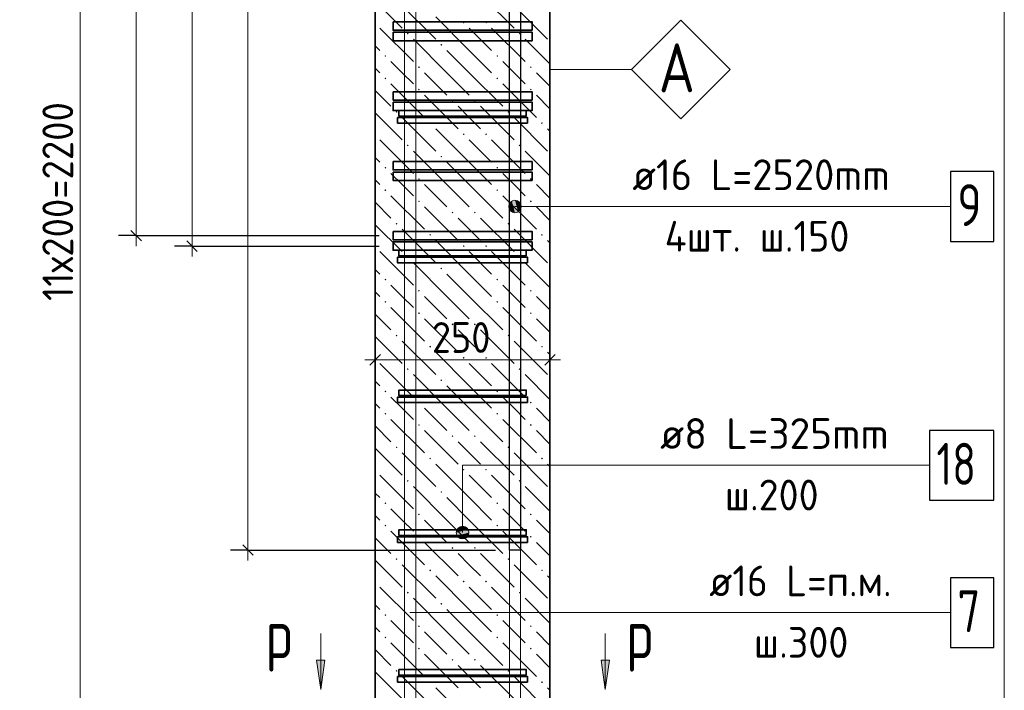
# Model space of a CAD drawing. Header units: millimetres. Extents: x 0 to 59400, y 0 to 42000.
# Tile 10 of 29: x 17976 to 25019, y 26717 to 31516. Entities that reach past the tile are written whole.
import ezdxf

# ---------------------------------------------------------------- set-up
doc = ezdxf.new("R2010")
doc.units = ezdxf.units.MM
doc.linetypes.add('______2', pattern=[270, 200, -70])
for name, color, linetype, lineweight in [('S1 ДОП Продольная арматура', 52, 'Continuous', 25), ('S1 Продольная арматура', 52, 'Continuous', 25), ('S2 ДОП Продольная арматура', 52, 'Continuous', 25), ('Standard', 7, 'Continuous', 25), ('Затяжка', 52, 'Continuous', 25), ('Позиционная метка линия выноска', 7, 'Continuous', 13), ('Размерная линия_ общее', 7, 'Continuous', 13), ('Узлы символ', 7, 'Continuous', 25), ('Хомут', 52, 'Continuous', 25)]:
    doc.layers.add(name, color=color, linetype=linetype, lineweight=lineweight)
doc.layers.add('ЖБ Пилон', color=7, linetype='______2', lineweight=13, true_color=0xa0a0a0)
doc.styles.add('ISOCPEUR', font='txt')

msp = doc.modelspace()

# ---------------------------------------------------------------- hatches: boundary and pattern name
at = {"layer": 'ЖБ Пилон', "linetype": 'Continuous', "lineweight": 18, "transparency": 33554687}
for points in [[(21145.2, 31496.1), (21151.7, 31502.6), (21158.2, 31496.1), (21151.7, 31489.6)], [(21305.2, 31496.1), (21311.7, 31502.6), (21318.2, 31496.1), (21311.7, 31489.6)], [(20745.2, 31416.1), (20751.7, 31422.6), (20758.2, 31416.1), (20751.7, 31409.6)], [(21545.2, 31416.1), (21551.7, 31422.6), (21558.2, 31416.1), (21551.7, 31409.6)], [(20985.2, 31336.1), (20991.7, 31342.6), (20998.2, 31336.1), (20991.7, 31329.6)], [(20585.2, 31256.1), (20591.7, 31262.6), (20598.2, 31256.1), (20591.7, 31249.6)], [(21385.2, 31256.1), (21391.7, 31262.6), (21398.2, 31256.1), (21391.7, 31249.6)], [(20825.2, 31176.1), (20831.7, 31182.6), (20838.2, 31176.1), (20831.7, 31169.6)], [(21625.2, 31176.1), (21631.7, 31182.6), (21638.2, 31176.1), (21631.7, 31169.6)], [(20585.2, 31096.1), (20591.7, 31102.6), (20598.2, 31096.1), (20591.7, 31089.6)], [(21385.2, 31096.1), (21391.7, 31102.6), (21398.2, 31096.1), (21391.7, 31089.6)], [(20825.2, 31016.1), (20831.7, 31022.6), (20838.2, 31016.1), (20831.7, 31009.6)], [(21625.2, 31016.1), (21631.7, 31022.6), (21638.2, 31016.1), (21631.7, 31009.6)], [(21065.2, 30936.1), (21071.7, 30942.6), (21078.2, 30936.1), (21071.7, 30929.6)], [(21225.2, 30936.1), (21231.7, 30942.6), (21238.2, 30936.1), (21231.7, 30929.6)], [(20665.2, 30856.1), (20671.7, 30862.6), (20678.2, 30856.1), (20671.7, 30849.6)], [(21465.2, 30856.1), (21471.7, 30862.6), (21478.2, 30856.1), (21471.7, 30849.6)], [(20905.2, 30776.1), (20911.7, 30782.6), (20918.2, 30776.1), (20911.7, 30769.6)], [(21705.2, 30776.1), (21711.7, 30782.6), (21718.2, 30776.1), (21711.7, 30769.6)], [(21145.2, 30696.1), (21151.7, 30702.6), (21158.2, 30696.1), (21151.7, 30689.6)], [(21305.2, 30696.1), (21311.7, 30702.6), (21318.2, 30696.1), (21311.7, 30689.6)], [(20745.2, 30616.1), (20751.7, 30622.6), (20758.2, 30616.1), (20751.7, 30609.6)], [(21545.2, 30616.1), (21551.7, 30622.6), (21558.2, 30616.1), (21551.7, 30609.6)], [(20985.2, 30536.1), (20991.7, 30542.6), (20998.2, 30536.1), (20991.7, 30529.6)], [(20585.2, 30456.1), (20591.7, 30462.6), (20598.2, 30456.1), (20591.7, 30449.6)], [(21385.2, 30456.1), (21391.7, 30462.6), (21398.2, 30456.1), (21391.7, 30449.6)], [(20825.2, 30376.1), (20831.7, 30382.6), (20838.2, 30376.1), (20831.7, 30369.6)], [(21625.2, 30376.1), (21631.7, 30382.6), (21638.2, 30376.1), (21631.7, 30369.6)], [(20585.2, 30296.1), (20591.7, 30302.6), (20598.2, 30296.1), (20591.7, 30289.6)], [(21385.2, 30296.1), (21391.7, 30302.6), (21398.2, 30296.1), (21391.7, 30289.6)], [(20825.2, 30216.1), (20831.7, 30222.6), (20838.2, 30216.1), (20831.7, 30209.6)], [(21625.2, 30216.1), (21631.7, 30222.6), (21638.2, 30216.1), (21631.7, 30209.6)], [(21065.2, 30136.1), (21071.7, 30142.6), (21078.2, 30136.1), (21071.7, 30129.6)], [(21225.2, 30136.1), (21231.7, 30142.6), (21238.2, 30136.1), (21231.7, 30129.6)], [(20665.2, 30056.1), (20671.7, 30062.6), (20678.2, 30056.1), (20671.7, 30049.6)], [(21465.2, 30056.1), (21471.7, 30062.6), (21478.2, 30056.1), (21471.7, 30049.6)], [(20905.2, 29976.1), (20911.7, 29982.6), (20918.2, 29976.1), (20911.7, 29969.6)], [(21705.2, 29976.1), (21711.7, 29982.6), (21718.2, 29976.1), (21711.7, 29969.6)], [(21145.2, 29896.1), (21151.7, 29902.6), (21158.2, 29896.1), (21151.7, 29889.6)], [(21305.2, 29896.1), (21311.7, 29902.6), (21318.2, 29896.1), (21311.7, 29889.6)], [(20745.2, 29816.1), (20751.7, 29822.6), (20758.2, 29816.1), (20751.7, 29809.6)], [(21545.2, 29816.1), (21551.7, 29822.6), (21558.2, 29816.1), (21551.7, 29809.6)], [(20985.2, 29736.1), (20991.7, 29742.6), (20998.2, 29736.1), (20991.7, 29729.6)], [(20585.2, 29656.1), (20591.7, 29662.6), (20598.2, 29656.1), (20591.7, 29649.6)], [(21385.2, 29656.1), (21391.7, 29662.6), (21398.2, 29656.1), (21391.7, 29649.6)], [(20825.2, 29576.1), (20831.7, 29582.6), (20838.2, 29576.1), (20831.7, 29569.6)], [(21625.2, 29576.1), (21631.7, 29582.6), (21638.2, 29576.1), (21631.7, 29569.6)], [(20585.2, 29496.1), (20591.7, 29502.6), (20598.2, 29496.1), (20591.7, 29489.6)], [(21385.2, 29496.1), (21391.7, 29502.6), (21398.2, 29496.1), (21391.7, 29489.6)], [(20825.2, 29416.1), (20831.7, 29422.6), (20838.2, 29416.1), (20831.7, 29409.6)], [(21625.2, 29416.1), (21631.7, 29422.6), (21638.2, 29416.1), (21631.7, 29409.6)], [(21065.2, 29336.1), (21071.7, 29342.6), (21078.2, 29336.1), (21071.7, 29329.6)], [(21225.2, 29336.1), (21231.7, 29342.6), (21238.2, 29336.1), (21231.7, 29329.6)], [(20665.2, 29256.1), (20671.7, 29262.6), (20678.2, 29256.1), (20671.7, 29249.6)], [(21465.2, 29256.1), (21471.7, 29262.6), (21478.2, 29256.1), (21471.7, 29249.6)], [(20905.2, 29176.1), (20911.7, 29182.6), (20918.2, 29176.1), (20911.7, 29169.6)], [(21705.2, 29176.1), (21711.7, 29182.6), (21718.2, 29176.1), (21711.7, 29169.6)], [(21145.2, 29096.1), (21151.7, 29102.6), (21158.2, 29096.1), (21151.7, 29089.6)], [(21305.2, 29096.1), (21311.7, 29102.6), (21318.2, 29096.1), (21311.7, 29089.6)], [(20745.2, 29016.1), (20751.7, 29022.6), (20758.2, 29016.1), (20751.7, 29009.6)], [(21545.2, 29016.1), (21551.7, 29022.6), (21558.2, 29016.1), (21551.7, 29009.6)], [(20985.2, 28936.1), (20991.7, 28942.6), (20998.2, 28936.1), (20991.7, 28929.6)], [(20585.2, 28856.1), (20591.7, 28862.6), (20598.2, 28856.1), (20591.7, 28849.6)], [(21385.2, 28856.1), (21391.7, 28862.6), (21398.2, 28856.1), (21391.7, 28849.6)], [(20825.2, 28776.1), (20831.7, 28782.6), (20838.2, 28776.1), (20831.7, 28769.6)], [(21625.2, 28776.1), (21631.7, 28782.6), (21638.2, 28776.1), (21631.7, 28769.6)], [(20585.2, 28696.1), (20591.7, 28702.6), (20598.2, 28696.1), (20591.7, 28689.6)], [(21385.2, 28696.1), (21391.7, 28702.6), (21398.2, 28696.1), (21391.7, 28689.6)], [(20825.2, 28616.1), (20831.7, 28622.6), (20838.2, 28616.1), (20831.7, 28609.6)], [(21625.2, 28616.1), (21631.7, 28622.6), (21638.2, 28616.1), (21631.7, 28609.6)], [(21065.2, 28536.1), (21071.7, 28542.6), (21078.2, 28536.1), (21071.7, 28529.6)], [(21225.2, 28536.1), (21231.7, 28542.6), (21238.2, 28536.1), (21231.7, 28529.6)], [(20665.2, 28456.1), (20671.7, 28462.6), (20678.2, 28456.1), (20671.7, 28449.6)], [(21465.2, 28456.1), (21471.7, 28462.6), (21478.2, 28456.1), (21471.7, 28449.6)], [(20905.2, 28376.1), (20911.7, 28382.6), (20918.2, 28376.1), (20911.7, 28369.6)], [(21705.2, 28376.1), (21711.7, 28382.6), (21718.2, 28376.1), (21711.7, 28369.6)], [(21145.2, 28296.1), (21151.7, 28302.6), (21158.2, 28296.1), (21151.7, 28289.6)], [(21305.2, 28296.1), (21311.7, 28302.6), (21318.2, 28296.1), (21311.7, 28289.6)], [(20745.2, 28216.1), (20751.7, 28222.6), (20758.2, 28216.1), (20751.7, 28209.6)], [(21545.2, 28216.1), (21551.7, 28222.6), (21558.2, 28216.1), (21551.7, 28209.6)], [(20985.2, 28136.1), (20991.7, 28142.6), (20998.2, 28136.1), (20991.7, 28129.6)], [(20585.2, 28056.1), (20591.7, 28062.6), (20598.2, 28056.1), (20591.7, 28049.6)], [(21385.2, 28056.1), (21391.7, 28062.6), (21398.2, 28056.1), (21391.7, 28049.6)], [(20825.2, 27976.1), (20831.7, 27982.6), (20838.2, 27976.1), (20831.7, 27969.6)], [(21625.2, 27976.1), (21631.7, 27982.6), (21638.2, 27976.1), (21631.7, 27969.6)], [(20585.2, 27896.1), (20591.7, 27902.6), (20598.2, 27896.1), (20591.7, 27889.6)], [(21385.2, 27896.1), (21391.7, 27902.6), (21398.2, 27896.1), (21391.7, 27889.6)], [(20825.2, 27816.1), (20831.7, 27822.6), (20838.2, 27816.1), (20831.7, 27809.6)], [(21625.2, 27816.1), (21631.7, 27822.6), (21638.2, 27816.1), (21631.7, 27809.6)], [(21065.2, 27736.1), (21071.7, 27742.6), (21078.2, 27736.1), (21071.7, 27729.6)], [(21225.2, 27736.1), (21231.7, 27742.6), (21238.2, 27736.1), (21231.7, 27729.6)], [(20665.2, 27656.1), (20671.7, 27662.6), (20678.2, 27656.1), (20671.7, 27649.6)], [(21465.2, 27656.1), (21471.7, 27662.6), (21478.2, 27656.1), (21471.7, 27649.6)], [(20905.2, 27576.1), (20911.7, 27582.6), (20918.2, 27576.1), (20911.7, 27569.6)], [(21705.2, 27576.1), (21711.7, 27582.6), (21718.2, 27576.1), (21711.7, 27569.6)], [(21145.2, 27496.1), (21151.7, 27502.6), (21158.2, 27496.1), (21151.7, 27489.6)], [(21305.2, 27496.1), (21311.7, 27502.6), (21318.2, 27496.1), (21311.7, 27489.6)], [(20745.2, 27416.1), (20751.7, 27422.6), (20758.2, 27416.1), (20751.7, 27409.6)], [(21545.2, 27416.1), (21551.7, 27422.6), (21558.2, 27416.1), (21551.7, 27409.6)], [(20985.2, 27336.1), (20991.7, 27342.6), (20998.2, 27336.1), (20991.7, 27329.6)], [(20585.2, 27256.1), (20591.7, 27262.6), (20598.2, 27256.1), (20591.7, 27249.6)], [(21385.2, 27256.1), (21391.7, 27262.6), (21398.2, 27256.1), (21391.7, 27249.6)], [(20825.2, 27176.1), (20831.7, 27182.6), (20838.2, 27176.1), (20831.7, 27169.6)], [(21625.2, 27176.1), (21631.7, 27182.6), (21638.2, 27176.1), (21631.7, 27169.6)], [(20585.2, 27096.1), (20591.7, 27102.6), (20598.2, 27096.1), (20591.7, 27089.6)], [(21385.2, 27096.1), (21391.7, 27102.6), (21398.2, 27096.1), (21391.7, 27089.6)], [(20825.2, 27016.1), (20831.7, 27022.6), (20838.2, 27016.1), (20831.7, 27009.6)], [(21625.2, 27016.1), (21631.7, 27022.6), (21638.2, 27016.1), (21631.7, 27009.6)], [(21065.2, 26936.1), (21071.7, 26942.6), (21078.2, 26936.1), (21071.7, 26929.6)], [(21225.2, 26936.1), (21231.7, 26942.6), (21238.2, 26936.1), (21231.7, 26929.6)], [(20665.2, 26856.1), (20671.7, 26862.6), (20678.2, 26856.1), (20671.7, 26849.6)], [(21465.2, 26856.1), (21471.7, 26862.6), (21478.2, 26856.1), (21471.7, 26849.6)], [(20905.2, 26776.1), (20911.7, 26782.6), (20918.2, 26776.1), (20911.7, 26769.6)], [(21705.2, 26776.1), (21711.7, 26782.6), (21718.2, 26776.1), (21711.7, 26769.6)]]:
    msp.add_hatch(color=7, dxfattribs=at).paths.add_polyline_path(points, flags=16)
at = {"layer": 'Позиционная метка линия выноска', "linetype": 'Continuous', "lineweight": 13, "transparency": 33554687}
for points in [[(21496.2, 30140.3), (21496.2, 30217.7), (21480, 30201.5)], [(21518.7, 30134), (21518.7, 30224), (21496.2, 30217.7)], [(21518.7, 30134), (21496.2, 30217.7), (21496.2, 30140.3)], [(21541.2, 30140.3), (21541.2, 30217.7), (21518.7, 30224)], [(21541.2, 30140.3), (21518.7, 30224), (21518.7, 30134)], [(21557.4, 30156.5), (21557.4, 30201.5), (21541.2, 30217.7)], [(21557.4, 30156.5), (21541.2, 30217.7), (21541.2, 30140.3)], [(21480, 30156.5), (21480, 30201.5), (21473.7, 30179)], [(21496.2, 30140.3), (21480, 30201.5), (21480, 30156.5)], [(21557.4, 30201.5), (21557.4, 30156.5), (21563.7, 30179)], [(21121.2, 27884.5), (21166.2, 27884.5), (21143.7, 27890.8)], [(21182.4, 27868.3), (21105, 27868.3), (21098.7, 27845.8)], [(21182.4, 27868.3), (21098.7, 27845.8), (21188.7, 27845.8)], [(21188.7, 27845.8), (21098.7, 27845.8), (21105, 27823.3)], [(21166.2, 27884.5), (21121.2, 27884.5), (21105, 27868.3)], [(21166.2, 27884.5), (21105, 27868.3), (21182.4, 27868.3)], [(21188.7, 27845.8), (21105, 27823.3), (21182.4, 27823.3)], [(21182.4, 27823.3), (21105, 27823.3), (21121.2, 27807.1)], [(21182.4, 27823.3), (21121.2, 27807.1), (21166.2, 27807.1)], [(21166.2, 27807.1), (21121.2, 27807.1), (21143.7, 27800.8)]]:
    msp.add_hatch(color=7, dxfattribs=at).paths.add_polyline_path(points)
at = {"layer": 'Узлы символ', "linetype": 'Continuous', "lineweight": 13, "transparency": 33554687}
for points in [[(20159.6, 26933.1), (20129.6, 26723.1), (20099.6, 26933.1)], [(22193.9, 26933.1), (22163.9, 26723.1), (22133.9, 26933.1)]]:
    msp.add_hatch(color=7, dxfattribs=at).paths.add_polyline_path(points, flags=16)

# ---------------------------------------------------------------- linework, layer by layer
at = {"layer": 'S1 ДОП Продольная арматура', "color": 28, "linetype": 'Continuous', "lineweight": 25, "true_color": 0x50140a, "transparency": 33554687}
msp.add_lwpolyline([(17978.7, 36900.8), (21558.7, 36900.8), (21558.7, 27720.8), (21478.7, 27720.8), (21478.7, 36820.8), (17978.7, 36820.8), (17978.7, 36900.8)], dxfattribs=at)
msp.add_lwpolyline([(17978.7, 36900.8), (21558.7, 36900.8), (21558.7, 27720.8), (21478.7, 27720.8), (21478.7, 36820.8), (17978.7, 36820.8), (17978.7, 36900.8)], dxfattribs=at)
msp.add_lwpolyline([(17978.7, 36900.8), (21558.7, 36900.8), (21558.7, 27720.8), (21478.7, 27720.8), (21478.7, 36820.8), (17978.7, 36820.8), (17978.7, 36900.8)], dxfattribs=at)
msp.add_lwpolyline([(17978.7, 36900.8), (21558.7, 36900.8), (21558.7, 27720.8), (21478.7, 27720.8), (21478.7, 36820.8), (17978.7, 36820.8), (17978.7, 36900.8)], dxfattribs=at)
at = {"layer": 'S1 ДОП Продольная арматура', "color": 7, "linetype": 'Continuous', "lineweight": 25, "transparency": 33554687}
msp.add_lwpolyline([(24633.3, 29929), (24943.3, 29929), (24943.3, 30429), (24633.3, 30429), (24633.3, 29929)], dxfattribs=at)
at = {"layer": 'S1 Продольная арматура', "color": 7, "linetype": 'Continuous', "lineweight": 18, "transparency": 33554687}
for points in [[(21478.7, 18395.8), (21478.7, 36920.8), (17978.7, 36920.8), (17978.7, 37000.8), (21558.7, 37000.8), (21558.7, 18395.8), (21478.7, 18395.8)], [(21478.7, 18395.8), (21478.7, 36920.8), (17978.7, 36920.8), (17978.7, 37000.8), (21558.7, 37000.8), (21558.7, 18395.8), (21478.7, 18395.8)], [(21478.7, 18395.8), (21478.7, 36920.8), (17978.7, 36920.8), (17978.7, 37000.8), (21558.7, 37000.8), (21558.7, 18395.8), (21478.7, 18395.8)], [(20728.7, 18395.8), (20728.7, 36820.8), (17128.7, 36820.8), (17128.7, 36900.8), (20808.7, 36900.8), (20808.7, 18395.8), (20728.7, 18395.8)], [(20728.7, 18395.8), (20728.7, 36820.8), (17128.7, 36820.8), (17128.7, 36900.8), (20808.7, 36900.8), (20808.7, 18395.8), (20728.7, 18395.8)], [(20728.7, 18395.8), (20728.7, 36820.8), (17128.7, 36820.8), (17128.7, 36900.8), (20808.7, 36900.8), (20808.7, 18395.8), (20728.7, 18395.8)]]:
    msp.add_lwpolyline(points, dxfattribs=at)
at = {"layer": 'S1 Продольная арматура', "color": 7, "linetype": 'Continuous', "lineweight": 25, "transparency": 33554687}
msp.add_lwpolyline([(24633.3, 27023.3), (24943.3, 27023.3), (24943.3, 27523.3), (24633.3, 27523.3), (24633.3, 27023.3)], dxfattribs=at)
at = {"layer": 'S2 ДОП Продольная арматура', "color": 7, "linetype": 'Continuous', "lineweight": 35, "transparency": 33554687}
for points in [[(20646.2, 31500.8), (21641.2, 31500.8), (21641.2, 31440.8), (20646.2, 31440.8), (20646.2, 31500.8)], [(20646.2, 31425.8), (21641.2, 31425.8), (21641.2, 31365.8), (20646.2, 31365.8), (20646.2, 31425.8)], [(20646.2, 31000.8), (21641.2, 31000.8), (21641.2, 30940.8), (20646.2, 30940.8), (20646.2, 31000.8)], [(20646.2, 30925.8), (21641.2, 30925.8), (21641.2, 30865.8), (20646.2, 30865.8), (20646.2, 30925.8)], [(20646.2, 30500.8), (21641.2, 30500.8), (21641.2, 30440.8), (20646.2, 30440.8), (20646.2, 30500.8)], [(20646.2, 30425.8), (21641.2, 30425.8), (21641.2, 30365.8), (20646.2, 30365.8), (20646.2, 30425.8)], [(20646.2, 30000.8), (21641.2, 30000.8), (21641.2, 29940.8), (20646.2, 29940.8), (20646.2, 30000.8)], [(20646.2, 29925.8), (21641.2, 29925.8), (21641.2, 29865.8), (20646.2, 29865.8), (20646.2, 29925.8)]]:
    msp.add_lwpolyline(points, dxfattribs=at)
at = {"layer": 'Standard', "color": 251, "linetype": 'Continuous', "lineweight": 13, "true_color": 0x656565, "transparency": 33554687}
for p, q in [((18808.4, 35970.8), (18808.4, 29970.8)), ((19208.4, 35895.8), (19208.4, 29895.8)), ((18808.4, 29970.8), (18808.4, 29895.8)), ((19208.4, 29895.8), (19208.4, 29820.8)), ((19608.4, 27720.8), (19608.4, 27645.8))]:
    msp.add_line(p, q, dxfattribs=at)
at = {"layer": 'Standard', "color": 251, "linetype": 'Continuous', "lineweight": 25, "true_color": 0x656565, "transparency": 33554687}
for p, q in [((18770.9, 30008.3), (18845.9, 29933.3)), ((19170.9, 29933.3), (19245.9, 29858.3)), ((19645.9, 27683.3), (19570.9, 27758.3))]:
    msp.add_line(p, q, dxfattribs=at)
at = {"layer": 'Standard', "color": 251, "linetype": 'Continuous', "lineweight": -3, "true_color": 0x656565, "transparency": 33554687}
for p, q in [((18808.4, 29970.8), (18683.4, 29970.8)), ((18808.4, 29970.8), (18933.4, 29970.8)), ((18808.4, 29970.8), (20546.2, 29970.8)), ((19208.4, 29895.8), (19083.4, 29895.8)), ((19208.4, 29895.8), (19333.4, 29895.8)), ((19208.4, 29895.8), (20546.2, 29895.8)), ((20518.7, 29082.1), (20518.7, 29207.1)), ((21768.7, 29082.1), (21768.7, 29207.1)), ((20518.7, 29082.1), (20518.7, 28957.1)), ((20518.7, 29082.1), (20518.7, 29082.1)), ((21768.7, 29082.1), (21768.7, 28957.1)), ((21768.7, 29082.1), (21768.7, 29082.1)), ((19608.4, 27720.8), (19483.4, 27720.8)), ((19608.4, 27720.8), (19733.4, 27720.8)), ((19608.4, 27720.8), (21378.7, 27720.8))]:
    msp.add_line(p, q, dxfattribs=at)
at = {"layer": 'Standard', "color": 7, "linetype": 'Continuous', "lineweight": 25, "transparency": 33554687}
for p, q in [((20481.2, 29044.6), (20556.2, 29119.6)), ((21731.2, 29044.6), (21806.2, 29119.6))]:
    msp.add_line(p, q, dxfattribs=at)
at = {"layer": 'Standard', "color": 7, "linetype": 'Continuous', "lineweight": 13, "transparency": 33554687}
for p, q in [((20518.7, 29082.1), (20443.7, 29082.1)), ((20518.7, 29082.1), (21768.7, 29082.1)), ((21768.7, 29082.1), (21843.7, 29082.1))]:
    msp.add_line(p, q, dxfattribs=at)
at = {"layer": 'Standard', "color": 254, "linetype": 'Continuous', "lineweight": 13, "true_color": 0xc4c4ff, "transparency": 33554687}
msp.add_lwpolyline([(16268.7, 15395.8), (25018.7, 15395.8), (25018.7, 38962.4), (16268.7, 38962.4), (16268.7, 15395.8)], dxfattribs=at)
at = {"layer": 'Standard', "color": 251, "linetype": 'Continuous', "lineweight": 13, "true_color": 0x656565, "transparency": 33554687}
msp.add_lwpolyline([(19608.4, 27720.8), (19608.4, 31583.2), (19608.4, 31583.2), (19608.4, 36195.8)], dxfattribs=at)
at = {"layer": 'ЖБ Пилон', "color": 7, "linetype": 'Continuous', "lineweight": 35, "transparency": 33554687}
for p, q in [((20518.7, 36195.8), (20518.7, 18395.8)), ((21768.7, 18395.8), (21768.7, 36195.8))]:
    msp.add_line(p, q, dxfattribs=at)
at = {"layer": 'ЖБ Пилон', "color": 9, "linetype": 'Continuous', "lineweight": 18, "true_color": 0xc7c7c7, "transparency": 33554687}
for p, q in [((21271.7, 31696.1), (21511.7, 31456.1)), ((20518.7, 31649.1), (20711.7, 31456.1)), ((20711.7, 31616.1), (20951.7, 31376.1)), ((21511.7, 31616.1), (21751.7, 31376.1)), ((21191.7, 31296.1), (20951.7, 31536.1)), ((20551.7, 31456.1), (20791.7, 31216.1)), ((21191.7, 31456.1), (21351.7, 31296.1)), ((21351.7, 31456.1), (21591.7, 31216.1)), ((21031.7, 31136.1), (20791.7, 31376.1)), ((21768.7, 31199.1), (21591.7, 31376.1)), ((20518.7, 31329.1), (20551.7, 31296.1)), ((21031.7, 31296.1), (21191.7, 31136.1)), ((21191.7, 31296.1), (21351.7, 31136.1)), ((20711.7, 31136.1), (20631.7, 31216.1)), ((21511.7, 31136.1), (21431.7, 31216.1)), ((20518.7, 31169.1), (20551.7, 31136.1)), ((20791.7, 31056.1), (20711.7, 31136.1)), ((20871.7, 31136.1), (21031.7, 30976.1)), ((21031.7, 31136.1), (21191.7, 30976.1)), ((21191.7, 31136.1), (21431.7, 30896.1)), ((21591.7, 31056.1), (21511.7, 31136.1)), ((21671.7, 31136.1), (21768.7, 31039.1)), ((20518.7, 31009.1), (20631.7, 30896.1)), ((20631.7, 31056.1), (20871.7, 30816.1)), ((21431.7, 31056.1), (21671.7, 30816.1)), ((20871.7, 30976.1), (21111.7, 30736.1)), ((21671.7, 30976.1), (21768.7, 30879.1)), ((20518.7, 30849.1), (20711.7, 30656.1)), ((21191.7, 30816.1), (21111.7, 30896.1)), ((21271.7, 30896.1), (21511.7, 30656.1)), ((20711.7, 30816.1), (20951.7, 30576.1)), ((21271.7, 30736.1), (21191.7, 30816.1)), ((21511.7, 30816.1), (21751.7, 30576.1)), ((21191.7, 30496.1), (20951.7, 30736.1)), ((21768.7, 30719.1), (21751.7, 30736.1)), ((20551.7, 30656.1), (20791.7, 30416.1)), ((21191.7, 30656.1), (21351.7, 30496.1)), ((21351.7, 30656.1), (21591.7, 30416.1)), ((21031.7, 30336.1), (20791.7, 30576.1)), ((21768.7, 30399.1), (21591.7, 30576.1)), ((20518.7, 30529.1), (20551.7, 30496.1)), ((21031.7, 30496.1), (21191.7, 30336.1)), ((21191.7, 30496.1), (21351.7, 30336.1)), ((20518.7, 30369.1), (20551.7, 30336.1)), ((20711.7, 30336.1), (20631.7, 30416.1)), ((21511.7, 30336.1), (21431.7, 30416.1)), ((20791.7, 30256.1), (20711.7, 30336.1)), ((20871.7, 30336.1), (21031.7, 30176.1)), ((21031.7, 30336.1), (21191.7, 30176.1)), ((21191.7, 30336.1), (21431.7, 30096.1)), ((21591.7, 30256.1), (21511.7, 30336.1)), ((21671.7, 30336.1), (21768.7, 30239.1)), ((20631.7, 30256.1), (20871.7, 30016.1)), ((21431.7, 30256.1), (21671.7, 30016.1)), ((20518.7, 30209.1), (20631.7, 30096.1)), ((20871.7, 30176.1), (21111.7, 29936.1)), ((21671.7, 30176.1), (21768.7, 30079.1)), ((21191.7, 30016.1), (21111.7, 30096.1)), ((21271.7, 30096.1), (21511.7, 29856.1)), ((20518.7, 30049.1), (20711.7, 29856.1)), ((20711.7, 30016.1), (20951.7, 29776.1)), ((21271.7, 29936.1), (21191.7, 30016.1)), ((21511.7, 30016.1), (21751.7, 29776.1)), ((21191.7, 29696.1), (20951.7, 29936.1)), ((21768.7, 29919.1), (21751.7, 29936.1)), ((20551.7, 29856.1), (20791.7, 29616.1)), ((21191.7, 29856.1), (21351.7, 29696.1)), ((21351.7, 29856.1), (21591.7, 29616.1)), ((20518.7, 29729.1), (20551.7, 29696.1)), ((21031.7, 29536.1), (20791.7, 29776.1)), ((21768.7, 29599.1), (21591.7, 29776.1)), ((21031.7, 29696.1), (21191.7, 29536.1)), ((21191.7, 29696.1), (21351.7, 29536.1)), ((20711.7, 29536.1), (20631.7, 29616.1)), ((21511.7, 29536.1), (21431.7, 29616.1)), ((20518.7, 29569.1), (20551.7, 29536.1)), ((20791.7, 29456.1), (20711.7, 29536.1)), ((20871.7, 29536.1), (21031.7, 29376.1)), ((21031.7, 29536.1), (21191.7, 29376.1)), ((21191.7, 29536.1), (21431.7, 29296.1)), ((21591.7, 29456.1), (21511.7, 29536.1)), ((21671.7, 29536.1), (21768.7, 29439.1)), ((20631.7, 29456.1), (20871.7, 29216.1)), ((21431.7, 29456.1), (21671.7, 29216.1)), ((20518.7, 29409.1), (20631.7, 29296.1)), ((20871.7, 29376.1), (21111.7, 29136.1)), ((21671.7, 29376.1), (21768.7, 29279.1)), ((20518.7, 29249.1), (20711.7, 29056.1)), ((21191.7, 29216.1), (21111.7, 29296.1)), ((21271.7, 29296.1), (21511.7, 29056.1)), ((20711.7, 29216.1), (20951.7, 28976.1)), ((21271.7, 29136.1), (21191.7, 29216.1)), ((21511.7, 29216.1), (21751.7, 28976.1)), ((21191.7, 28896.1), (20951.7, 29136.1)), ((21768.7, 29119.1), (21751.7, 29136.1)), ((20551.7, 29056.1), (20791.7, 28816.1)), ((21191.7, 29056.1), (21351.7, 28896.1)), ((21351.7, 29056.1), (21591.7, 28816.1)), ((21031.7, 28736.1), (20791.7, 28976.1)), ((21768.7, 28799.1), (21591.7, 28976.1)), ((20518.7, 28929.1), (20551.7, 28896.1)), ((21031.7, 28896.1), (21191.7, 28736.1)), ((21191.7, 28896.1), (21351.7, 28736.1)), ((20711.7, 28736.1), (20631.7, 28816.1)), ((21511.7, 28736.1), (21431.7, 28816.1)), ((20518.7, 28769.1), (20551.7, 28736.1)), ((20791.7, 28656.1), (20711.7, 28736.1)), ((20871.7, 28736.1), (21031.7, 28576.1)), ((21031.7, 28736.1), (21191.7, 28576.1)), ((21191.7, 28736.1), (21431.7, 28496.1)), ((21591.7, 28656.1), (21511.7, 28736.1)), ((21671.7, 28736.1), (21768.7, 28639.1)), ((20518.7, 28609.1), (20631.7, 28496.1)), ((20631.7, 28656.1), (20871.7, 28416.1)), ((21431.7, 28656.1), (21671.7, 28416.1)), ((20871.7, 28576.1), (21111.7, 28336.1)), ((21671.7, 28576.1), (21768.7, 28479.1)), ((21191.7, 28416.1), (21111.7, 28496.1)), ((21271.7, 28496.1), (21511.7, 28256.1)), ((20518.7, 28449.1), (20711.7, 28256.1)), ((20711.7, 28416.1), (20951.7, 28176.1)), ((21271.7, 28336.1), (21191.7, 28416.1)), ((21511.7, 28416.1), (21751.7, 28176.1)), ((21191.7, 28096.1), (20951.7, 28336.1)), ((21768.7, 28319.1), (21751.7, 28336.1)), ((20551.7, 28256.1), (20791.7, 28016.1)), ((21191.7, 28256.1), (21351.7, 28096.1)), ((21351.7, 28256.1), (21591.7, 28016.1)), ((21031.7, 27936.1), (20791.7, 28176.1)), ((21768.7, 27999.1), (21591.7, 28176.1)), ((20518.7, 28129.1), (20551.7, 28096.1)), ((21031.7, 28096.1), (21191.7, 27936.1)), ((21191.7, 28096.1), (21351.7, 27936.1)), ((20518.7, 27969.1), (20551.7, 27936.1)), ((20711.7, 27936.1), (20631.7, 28016.1)), ((21511.7, 27936.1), (21431.7, 28016.1)), ((20791.7, 27856.1), (20711.7, 27936.1)), ((20871.7, 27936.1), (21031.7, 27776.1)), ((21031.7, 27936.1), (21191.7, 27776.1)), ((21191.7, 27936.1), (21431.7, 27696.1)), ((21591.7, 27856.1), (21511.7, 27936.1)), ((21671.7, 27936.1), (21768.7, 27839.1)), ((20631.7, 27856.1), (20871.7, 27616.1)), ((21431.7, 27856.1), (21671.7, 27616.1)), ((20518.7, 27809.1), (20631.7, 27696.1)), ((20871.7, 27776.1), (21111.7, 27536.1)), ((21671.7, 27776.1), (21768.7, 27679.1)), ((21191.7, 27616.1), (21111.7, 27696.1)), ((21271.7, 27696.1), (21511.7, 27456.1)), ((20518.7, 27649.1), (20711.7, 27456.1)), ((20711.7, 27616.1), (20951.7, 27376.1)), ((21271.7, 27536.1), (21191.7, 27616.1)), ((21511.7, 27616.1), (21751.7, 27376.1)), ((21191.7, 27296.1), (20951.7, 27536.1)), ((21768.7, 27519.1), (21751.7, 27536.1)), ((20551.7, 27456.1), (20791.7, 27216.1)), ((21191.7, 27456.1), (21351.7, 27296.1)), ((21351.7, 27456.1), (21591.7, 27216.1)), ((20518.7, 27329.1), (20551.7, 27296.1)), ((21031.7, 27136.1), (20791.7, 27376.1)), ((21768.7, 27199.1), (21591.7, 27376.1)), ((21031.7, 27296.1), (21191.7, 27136.1)), ((21191.7, 27296.1), (21351.7, 27136.1)), ((20711.7, 27136.1), (20631.7, 27216.1)), ((21511.7, 27136.1), (21431.7, 27216.1)), ((20518.7, 27169.1), (20551.7, 27136.1)), ((20791.7, 27056.1), (20711.7, 27136.1)), ((20871.7, 27136.1), (21031.7, 26976.1)), ((21031.7, 27136.1), (21191.7, 26976.1)), ((21191.7, 27136.1), (21431.7, 26896.1)), ((21591.7, 27056.1), (21511.7, 27136.1)), ((21671.7, 27136.1), (21768.7, 27039.1)), ((20631.7, 27056.1), (20871.7, 26816.1)), ((21431.7, 27056.1), (21671.7, 26816.1)), ((20518.7, 27009.1), (20631.7, 26896.1)), ((20871.7, 26976.1), (21111.7, 26736.1)), ((21671.7, 26976.1), (21768.7, 26879.1)), ((20518.7, 26849.1), (20711.7, 26656.1)), ((21191.7, 26816.1), (21111.7, 26896.1)), ((21271.7, 26896.1), (21511.7, 26656.1)), ((20711.7, 26816.1), (20951.7, 26576.1)), ((21271.7, 26736.1), (21191.7, 26816.1)), ((21511.7, 26816.1), (21751.7, 26576.1)), ((21191.7, 26496.1), (20951.7, 26736.1)), ((21768.7, 26719.1), (21751.7, 26736.1))]:
    msp.add_line(p, q, dxfattribs=at)
at = {"layer": 'Затяжка', "color": 7, "linetype": 'Continuous', "lineweight": 35, "transparency": 33554687}
for points in [[(21598.7, 30825.8), (20688.7, 30825.8), (20688.7, 30865.8), (21598.7, 30865.8), (21598.7, 30825.8)], [(21598.7, 29825.8), (20688.7, 29825.8), (20688.7, 29865.8), (21598.7, 29865.8), (21598.7, 29825.8)], [(21598.7, 28825.8), (20688.7, 28825.8), (20688.7, 28865.8), (21598.7, 28865.8), (21598.7, 28825.8)], [(21598.7, 27825.8), (20688.7, 27825.8), (20688.7, 27865.8), (21598.7, 27865.8), (21598.7, 27825.8)], [(21598.7, 26825.8), (20688.7, 26825.8), (20688.7, 26865.8), (21598.7, 26865.8), (21598.7, 26825.8)]]:
    msp.add_lwpolyline(points, dxfattribs=at)
at = {"layer": 'Затяжка', "color": 7, "linetype": 'Continuous', "lineweight": 25, "transparency": 33554687}
msp.add_lwpolyline([(24483.3, 28077.6), (24943.3, 28077.6), (24943.3, 28577.6), (24483.3, 28577.6), (24483.3, 28077.6)], dxfattribs=at)
at = {"layer": 'Позиционная метка линия выноска', "color": 7, "linetype": 'Continuous', "lineweight": 13, "transparency": 33554687}
for p, q in [((22351, 31159.2), (21768.7, 31159.2)), ((21518.7, 30224), (21518.7, 30224)), ((21473.7, 30179), (21473.7, 30179)), ((24633.3, 30179), (21518.7, 30179)), ((21563.7, 30179), (21563.7, 30179)), ((21518.7, 30134), (21518.7, 30134)), ((21143.7, 27890.8), (21143.7, 27890.8)), ((21098.7, 27845.8), (21098.7, 27845.8)), ((21188.7, 27845.8), (21188.7, 27845.8)), ((21143.7, 27800.8), (21143.7, 27800.8)), ((24633.3, 27273.3), (20767.4, 27273.3))]:
    msp.add_line(p, q, dxfattribs=at)
for points in [[(22351, 31159.2), (22704.5, 31512.8), (23058.1, 31159.2), (22704.5, 30805.6), (22351, 31159.2)], [(24483.3, 28327.6), (21143.7, 28327.6), (21143.7, 27845.8)]]:
    msp.add_lwpolyline(points, dxfattribs=at)
for centre in [(21518.7, 30179), (21143.7, 27845.8)]:
    msp.add_circle(centre, 45, dxfattribs=at)
at = {"layer": 'Размерная линия_ общее', "color": 7, "linetype": 'Continuous', "lineweight": 13, "transparency": 33554687}
msp.add_line((18408.4, 24795.8), (18408.4, 35795.8), dxfattribs=at)
at = {"layer": 'Узлы символ', "color": 7, "linetype": 'Continuous', "lineweight": 13, "transparency": 33554687}
for p, q in [((20129.6, 26723.1), (20129.6, 27123.1)), ((22163.9, 26723.1), (22163.9, 27123.1)), ((20129.6, 26723.1), (20099.6, 26933.1)), ((20099.6, 26933.1), (20159.6, 26933.1)), ((20129.6, 26933.1), (20129.6, 26948.1)), ((20159.6, 26933.1), (20129.6, 26723.1)), ((22163.9, 26723.1), (22133.9, 26933.1)), ((22133.9, 26933.1), (22193.9, 26933.1)), ((22163.9, 26933.1), (22163.9, 26948.1)), ((22193.9, 26933.1), (22163.9, 26723.1)), ((20129.6, 26723.1), (20129.6, 26723.1)), ((20129.6, 26723.1), (20129.6, 26723.1)), ((20129.6, 26723.1), (20129.6, 26723.1)), ((22163.9, 26723.1), (22163.9, 26723.1)), ((22163.9, 26723.1), (22163.9, 26723.1)), ((22163.9, 26723.1), (22163.9, 26723.1))]:
    msp.add_line(p, q, dxfattribs=at)
at = {"layer": 'Хомут', "color": 7, "linetype": 'Continuous', "lineweight": 35, "transparency": 33554687}
for points in [[(21608.7, 30775.8), (20678.7, 30775.8), (20678.7, 30815.8), (21608.7, 30815.8), (21608.7, 30775.8)], [(21608.7, 29775.8), (20678.7, 29775.8), (20678.7, 29815.8), (21608.7, 29815.8), (21608.7, 29775.8)], [(21608.7, 28775.8), (20678.7, 28775.8), (20678.7, 28815.8), (21608.7, 28815.8), (21608.7, 28775.8)], [(21608.7, 27775.8), (20678.7, 27775.8), (20678.7, 27815.8), (21608.7, 27815.8), (21608.7, 27775.8)], [(21608.7, 26775.8), (20678.7, 26775.8), (20678.7, 26815.8), (21608.7, 26815.8), (21608.7, 26775.8)]]:
    msp.add_lwpolyline(points, dxfattribs=at)

# ---------------------------------------------------------------- texts
at = {"layer": 'S1 ДОП Продольная арматура', "color": 7, "linetype": 'Continuous', "lineweight": 13, "transparency": 33554687, "attachment_point": 7, "style": 'ISOCPEUR'}
for s, insert, char_height, width in [('\\W0.96;ø16 L=2520mm ', (22358.3, 30296.4), 220, 2150.523), ('\\W0.78;9', (24683.3, 30039), 300, 326.397), ('\\W0.95;4шт. ш.150 ', (22589.3, 29856.4), 220, 1687.647)]:
    msp.add_mtext(s, dxfattribs=dict(at, insert=insert, char_height=char_height, width=width))
at = {"layer": 'S1 Продольная арматура', "color": 7, "linetype": 'Continuous', "lineweight": 13, "transparency": 33554687, "attachment_point": 7, "style": 'ISOCPEUR'}
for s, insert, char_height, width in [('\\W0.94;ø16 L=п.м. ', (22908.3, 27390.7), 220, 1599.141), ('\\W0.78;7', (24683.3, 27133.3), 300, 326.397), ('\\W0.95;ш.300 ', (23227.3, 26950.7), 220, 962.129)]:
    msp.add_mtext(s, dxfattribs=dict(at, insert=insert, char_height=char_height, width=width))
at = {"layer": 'Standard', "color": 7, "linetype": 'Continuous', "lineweight": 35, "transparency": 33554687, "insert": (22547, 30995.9), "char_height": 350, "width": 458.079, "attachment_point": 7, "style": 'ISOCPEUR'}
msp.add_mtext('\\W0.82;А', dxfattribs=at)
at = {"layer": 'Standard', "color": 7, "linetype": 'Continuous', "lineweight": 25, "transparency": 33554687, "insert": (20923.7, 29132.1), "char_height": 220, "width": 561.996, "attachment_point": 7, "style": 'ISOCPEUR'}
msp.add_mtext('\\W0.91;250', dxfattribs=at)
at = {"layer": 'Затяжка', "color": 7, "linetype": 'Continuous', "lineweight": 13, "transparency": 33554687, "attachment_point": 7, "style": 'ISOCPEUR'}
for s, insert, char_height, width in [('\\W0.98;ø8 L=325mm ', (22556.8, 28444.9), 220, 1888.528), ('\\W0.75;18', (24533.3, 28187.6), 300, 472.281), ('\\W0.95;ш.200 ', (23018.8, 28004.9), 220, 962.136)]:
    msp.add_mtext(s, dxfattribs=dict(at, insert=insert, char_height=char_height, width=width))
at = {"layer": 'Размерная линия_ общее', "color": 7, "linetype": 'Continuous', "lineweight": 25, "transparency": 33554687, "insert": (18358.4, 29503.8), "char_height": 220, "width": 1706.471, "attachment_point": 7, "rotation": 90, "style": 'ISOCPEUR'}
msp.add_mtext('\\W0.92;11х200=2200', dxfattribs=at)
at = {"layer": 'Узлы символ', "color": 7, "linetype": 'Continuous', "lineweight": 35, "transparency": 33554687, "char_height": 350, "attachment_point": 7, "style": 'ISOCPEUR'}
for insert, width in [((19734.6, 26851.4), 380.8), ((22313.9, 26851.4), 380.809)]:
    msp.add_mtext('\\W0.78;р', dxfattribs=dict(at, insert=insert, width=width))

doc.saveas('drawing.dxf')
